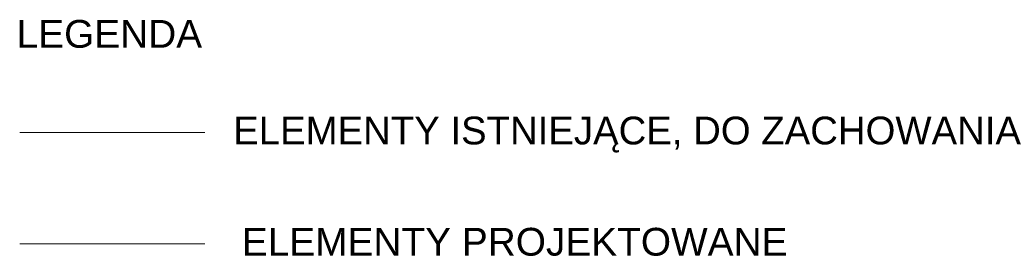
# Model space of a CAD drawing. Header units: millimetres. Extents: x -573548 to 674770, y -210017 to -47794.
# Tile 233 of 234: x 665188 to 670503, y -99859 to -98581. Entities that reach past the tile are written whole.
import ezdxf

# ---------------------------------------------------------------- set-up
doc = ezdxf.new("R2010")
doc.units = ezdxf.units.MM
for name, color, linetype, lineweight in [('A.05 RZUT 1 PIĘTRA_is$0$A-WYSOKOSCI_Nr_pióra__7', 8, 'Continuous', 9), ('A.05 RZUT 1 PIĘTRA_is$0$A_okno_Nr_pióra__41', 8, 'Continuous', 9), ('A.05 RZUT 1 PIĘTRA_is$0$Nowe_A_okno_Nr_pióra__59', 8, 'Continuous', 9)]:
    doc.layers.add(name, color=color, linetype=linetype, lineweight=lineweight)
doc.styles.add('A.05 RZUT 1 PIĘTRA_is$0$STYL_AUTOMATYCZNY_1', font='arial.ttf')

# ---------------------------------------------------------------- blocks, each defined once
blk = doc.blocks.new('A.05 RZUT 1 PIĘTRA_is')
at = {"layer": 'A.05 RZUT 1 PIĘTRA_is$0$A_okno_Nr_pióra__41', "color": 250, "linetype": 'Continuous', "lineweight": 13, "true_color": 0x3f3f3f}
blk.add_line((665472.8, -49191.1), (666472.8, -49191.1), dxfattribs=at)
at = {"layer": 'A.05 RZUT 1 PIĘTRA_is$0$Nowe_A_okno_Nr_pióra__59', "color": 250, "linetype": 'Continuous', "lineweight": 13, "true_color": 0x3f3f3f}
blk.add_line((665472.8, -49791.1), (666472.8, -49791.1), dxfattribs=at)
at = {"layer": 'A.05 RZUT 1 PIĘTRA_is$0$A-WYSOKOSCI_Nr_pióra__7', "color": 250, "linetype": 'Continuous', "lineweight": 13, "true_color": 0x3f3f3f, "char_height": 150, "attachment_point": 5, "style": 'A.05 RZUT 1 PIĘTRA_is$0$STYL_AUTOMATYCZNY_1'}
for s, insert in [('\\A1;{\\pqc;\\fArial|b0|i0|c238|p0;\\W1.000000;LEGENDA}', (665956.9, -48659)), ('\\A1;{\\pqc;\\fArial|b0|i0|c238|p0;\\W1.000000;ELEMENTY ISTNIEJĄCE, DO ZACHOWANIA}', (668778.9, -49202)), ('\\A1;{\\pqc;\\fArial|b0|i0|c238|p0;\\W1.000000;ELEMENTY PROJEKTOWANE}', (668144.6, -49781.6))]:
    blk.add_mtext(s, dxfattribs=dict(at, insert=insert))

msp = doc.modelspace()

# ---------------------------------------------------------------- block references
at = {"color": 150}
msp.add_blockref('A.05 RZUT 1 PIĘTRA_is', (-284.4, -50000), dxfattribs=at)

doc.saveas('drawing.dxf')
